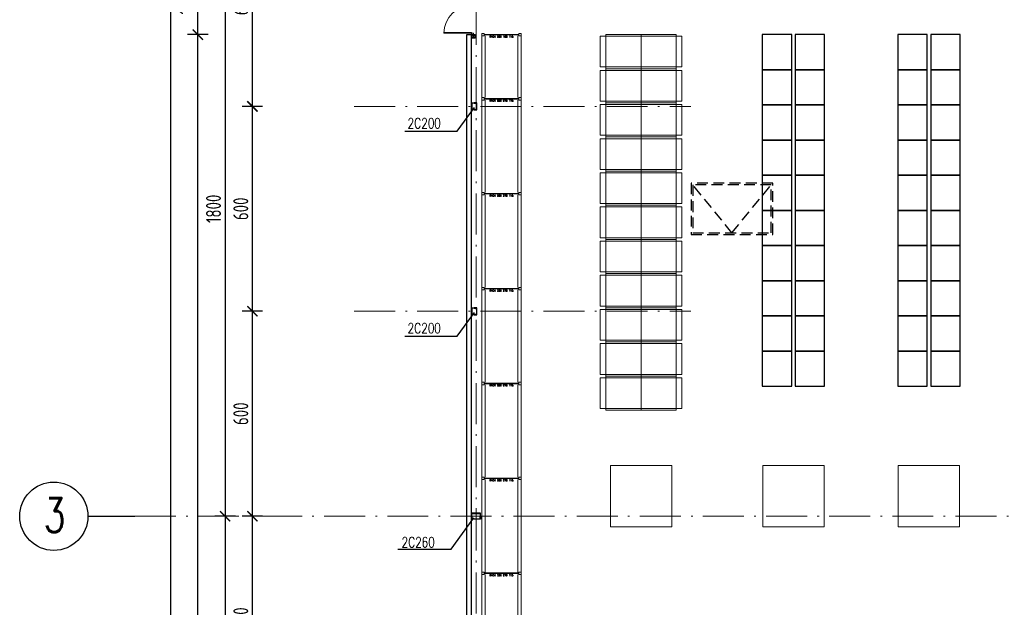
# Model space of a CAD drawing. Extents: x 153948 to 285449, y -89387 to -60195.
# Tile 43 of 108: x 247383 to 250268, y -78706 to -76986. Entities that reach past the tile are written whole.
import ezdxf

# ---------------------------------------------------------------- set-up
doc = ezdxf.new("R2010")
doc.units = 0
doc.header["$LTSCALE"] = 100
doc.header["$MEASUREMENT"] = 0
doc.header["$PDMODE"] = 1
doc.linetypes.add('ACAD_ISO10W100', pattern=[18.5, 12, -3, 0.5, -3])
doc.linetypes.add('HIDDEN2', pattern=[4.7625, 3.175, -1.5875])
doc.layers.get('0').update_dxf_attribs({"linetype": 'CONTINUOUS'})
doc.layers.get('DEFPOINTS').update_dxf_attribs({"linetype": 'CONTINUOUS'})
for name, color, linetype in [('1', 2, 'CONTINUOUS'), ('K-STA', 2, 'CONTINUOUS'), ('TEXT', 11, 'CONTINUOUS'), ('TEXT1', 2, 'CONTINUOUS'), ('WYMIARY', 1, 'CONTINUOUS'), ('ŚWIETLIK', 2, 'CONTINUOUS')]:
    doc.layers.add(name, color=color, linetype=linetype)
for name, color, linetype, lineweight in [('ALUMINIUM', 5, 'CONTINUOUS', 13), ('OSIE', 8, 'ACAD_ISO10W100', 15), ('PANELE', 3, 'CONTINUOUS', 25), ('R350', 3, 'CONTINUOUS', 13), ('RAK 140', 7, 'CONTINUOUS', 13), ('RS REGAŁY', 7, 'CONTINUOUS', 13)]:
    doc.layers.add(name, color=color, linetype=linetype, lineweight=lineweight)
doc.styles.get("Standard").update_dxf_attribs({"font": 'txt.shx'})
doc.styles.add('STYLE2', font='isocp.shx', dxfattribs={"width": 0.8})
doc.styles.add('TXT3', font='SIMPLEX.SHX', dxfattribs={"width": 0.75, "height": 40})
doc.dimstyles.new('KRESKI_100', dxfattribs={"dimscale": 20, "dimtxt": 2.2, "dimasz": 1.5, "dimexe": 1.5, "dimexo": 1.5, "dimgap": 0.6, "dimtad": 1, "dimdec": 1, "dimrnd": 0.5, "dimdsep": 46, "dimtxsty": 'STYLE2', "dimblk1": 'ARCHTICK', "dimblk2": 'ARCHTICK', "dimsah": 1, "dimcen": 2.5, "dimdle": 1.5, "dimclrd": 10, "dimclre": 10, "dimclrt": 15, "dimadec": 0, "dimazin": 0, "dimtfac": 1, "dimtdec": 1, "dimtmove": 1, "dimatfit": 3, "dimldrblk": 'ARCHTICK', "dimfxl": 1.5, "dimfxlon": 1, "dimtolj": 1, "dimtzin": 0, "dimarcsym": 0})

# ---------------------------------------------------------------- blocks, each defined once
blk = doc.blocks.new('SC260X2')
at = {"layer": '1'}
for points in [[(-13, 9), (-13, 0), (-12.4, 0), (-12.1, 7, -0.401015), (-11.1, 7.9), (11.1, 7.9, -0.401015), (12.1, 7), (12.4, 0), (13, 0), (13, 9)], [(-13, -9), (-13, 0), (-12.4, 0), (-12.1, -7, 0.401015), (-11.1, -7.9), (11.1, -7.9, 0.401015), (12.1, -7), (12.4, 0), (13, 0), (13, -9)]]:
    blk.add_lwpolyline(points, format="xyb", close=True, dxfattribs=at)
blk = doc.blocks.new('SC200X2')
at = {"layer": '1'}
for points in [[(-10, 7.5), (-10, 0), (-9.7, 0, 0.391021), (-9.1, 0.6), (-8.7, 5.6, -0.391021), (-7.6, 6.6), (7.6, 6.6, -0.391021), (8.7, 5.6), (9.1, 0.6, 0.391021), (9.7, 0), (10, 0), (10, 7.5)], [(-10, -7.5), (-10, 0), (-9.7, 0, -0.391021), (-9.1, -0.6), (-8.7, -5.6, 0.391021), (-7.6, -6.6), (7.6, -6.6, 0.391021), (8.7, -5.6), (9.1, -0.6, -0.391021), (9.7, 0), (10, 0), (10, -7.5)]]:
    blk.add_lwpolyline(points, format="xyb", close=True, dxfattribs=at)
blk = doc.blocks.new('D90')
at = {"layer": 'ALUMINIUM'}
for p, q in [((-4.5, 0), (0, 0)), ((0, 0), (0, -5.4)), ((-90, 0), (-90, -5.4)), ((-90, 0), (-85.5, 0)), ((-90, -5.4), (-85.5, -5.4)), ((-85.5, -5.4), (-85.5, 0)), ((-6.3, -5.4), (-6.3, -86.4)), ((-4.5, -5.4), (-6.3, -5.4)), ((-4.5, 0), (-4.5, -5.4)), ((-4.5, -5.4), (-4.5, -86.4)), ((-4.5, -5.4), (0, -5.4))]:
    blk.add_line(p, q, dxfattribs=at)
blk.add_arc((-4.5, -5.4), 81, 180, 270, dxfattribs=at)
blk = doc.blocks.new('_ARCHTICK')
at = {"color": 0, "linetype": 'ByBlock', "const_width": 0.15}
blk.add_lwpolyline([(-0.5, -0.5), (0.5, 0.5)], dxfattribs=at)
blk = doc.blocks.new('*D198')
at = {"layer": 'DEFPOINTS', "color": 0, "ltscale": 0.1, "transparency": 16777216}
for p in [(248692.9, -74816), (247825, -85703), (248692.9, -85703)]:
    blk.add_point(p, dxfattribs=at)
at = {"layer": 'WYMIARY', "color": 10, "lineweight": -2, "ltscale": 0.1, "transparency": 16777216}
for p, q in [((247825, -74786), (247825, -85733)), ((247855, -74816), (247795, -74816)), ((247855, -85703), (247795, -85703))]:
    blk.add_line(p, q, dxfattribs=at)
at = {"layer": 'WYMIARY', "color": 10, "lineweight": -2, "ltscale": 0.1, "transparency": 16777216, "xscale": 30, "yscale": 30, "zscale": 30}
for p, rotation in [((247825, -74816), 90), ((247825, -85703), 270)]:
    blk.add_blockref('_ARCHTICK', p, dxfattribs=dict(at, rotation=rotation))
at = {"layer": 'WYMIARY', "color": 15, "ltscale": 0.1, "transparency": 16777216, "insert": (247791, -80259.5), "char_height": 44, "attachment_point": 5, "rotation": 90, "style": 'STYLE2'}
blk.add_mtext('\\A1;10887', dxfattribs=at)
blk = doc.blocks.new('*D201')
at = {"layer": 'DEFPOINTS', "color": 0, "ltscale": 0.1, "transparency": 16777216}
for p in [(247905, -77029.5), (247985, -77029.5), (248692.9, -83979.5)]:
    blk.add_point(p, dxfattribs=at)
at = {"layer": 'WYMIARY', "color": 10, "lineweight": -2, "ltscale": 0.1, "transparency": 16777216}
for p, q in [((247905, -84009.5), (247905, -76999.5)), ((247935, -77029.5), (247875, -77029.5)), ((247935, -83979.5), (247875, -83979.5))]:
    blk.add_line(p, q, dxfattribs=at)
at = {"layer": 'WYMIARY', "color": 10, "lineweight": -2, "ltscale": 0.1, "transparency": 16777216, "xscale": 30, "yscale": 30, "zscale": 30}
for p, rotation in [((247905, -77029.5), 90), ((247905, -83979.5), 270)]:
    blk.add_blockref('_ARCHTICK', p, dxfattribs=dict(at, rotation=rotation))
at = {"layer": 'WYMIARY', "color": 15, "ltscale": 0.1, "transparency": 16777216, "insert": (247871, -80504.5), "char_height": 44, "attachment_point": 5, "rotation": 90, "style": 'STYLE2'}
blk.add_mtext('\\A1;6950', dxfattribs=at)
blk = doc.blocks.new('*D202')
at = {"layer": 'DEFPOINTS', "color": 0, "ltscale": 0.1, "transparency": 16777216}
for p in [(247905, -76849.5), (247985, -76849.5), (247985, -77029.5)]:
    blk.add_point(p, dxfattribs=at)
at = {"layer": 'WYMIARY', "color": 10, "lineweight": -2, "ltscale": 0.1, "transparency": 16777216}
for p, q in [((247905, -77059.5), (247905, -76819.5)), ((247935, -76849.5), (247875, -76849.5)), ((247935, -77029.5), (247875, -77029.5))]:
    blk.add_line(p, q, dxfattribs=at)
at = {"layer": 'WYMIARY', "color": 10, "lineweight": -2, "ltscale": 0.1, "transparency": 16777216, "xscale": 30, "yscale": 30, "zscale": 30}
for p, rotation in [((247905, -76849.5), 90), ((247905, -77029.5), 270)]:
    blk.add_blockref('_ARCHTICK', p, dxfattribs=dict(at, rotation=rotation))
at = {"layer": 'WYMIARY', "color": 15, "ltscale": 0.1, "transparency": 16777216, "insert": (247871, -76939.5), "char_height": 44, "attachment_point": 5, "rotation": 90, "style": 'STYLE2'}
blk.add_mtext('\\A1;180', dxfattribs=at)
blk = doc.blocks.new('*D206')
at = {"layer": 'DEFPOINTS', "color": 0, "ltscale": 0.1, "transparency": 16777216}
for p in [(248065, -76639.5), (247985, -78439.5), (248065, -78439.5)]:
    blk.add_point(p, dxfattribs=at)
at = {"layer": 'WYMIARY', "color": 10, "lineweight": -2, "ltscale": 0.1, "transparency": 16777216}
for p, q in [((247985, -76609.5), (247985, -78469.5)), ((248015, -76639.5), (247955, -76639.5)), ((248015, -78439.5), (247955, -78439.5))]:
    blk.add_line(p, q, dxfattribs=at)
at = {"layer": 'WYMIARY', "color": 10, "lineweight": -2, "ltscale": 0.1, "transparency": 16777216, "xscale": 30, "yscale": 30, "zscale": 30}
for p, rotation in [((247985, -76639.5), 90), ((247985, -78439.5), 270)]:
    blk.add_blockref('_ARCHTICK', p, dxfattribs=dict(at, rotation=rotation))
at = {"layer": 'WYMIARY', "color": 15, "ltscale": 0.1, "transparency": 16777216, "insert": (247951, -77539.5), "char_height": 44, "attachment_point": 5, "rotation": 90, "style": 'STYLE2'}
blk.add_mtext('\\A1;1800', dxfattribs=at)
blk = doc.blocks.new('*D207')
at = {"layer": 'DEFPOINTS', "color": 0, "ltscale": 0.1, "transparency": 16777216}
for p in [(248065, -78439.5), (247985, -80239.5), (248065, -80239.5)]:
    blk.add_point(p, dxfattribs=at)
at = {"layer": 'WYMIARY', "color": 10, "lineweight": -2, "ltscale": 0.1, "transparency": 16777216}
for p, q in [((247985, -78409.5), (247985, -80269.5)), ((248015, -78439.5), (247955, -78439.5)), ((248015, -80239.5), (247955, -80239.5))]:
    blk.add_line(p, q, dxfattribs=at)
at = {"layer": 'WYMIARY', "color": 10, "lineweight": -2, "ltscale": 0.1, "transparency": 16777216, "xscale": 30, "yscale": 30, "zscale": 30}
for p, rotation in [((247985, -78439.5), 90), ((247985, -80239.5), 270)]:
    blk.add_blockref('_ARCHTICK', p, dxfattribs=dict(at, rotation=rotation))
at = {"layer": 'WYMIARY', "color": 15, "ltscale": 0.1, "transparency": 16777216, "insert": (247951, -79339.5), "char_height": 44, "attachment_point": 5, "rotation": 90, "style": 'STYLE2'}
blk.add_mtext('\\A1;1800', dxfattribs=at)
blk = doc.blocks.new('*D228')
at = {"layer": 'DEFPOINTS', "color": 0, "ltscale": 0.1, "transparency": 16777216}
for p in [(248065, -78439.5), (248145, -78439.5), (248145, -79039.5)]:
    blk.add_point(p, dxfattribs=at)
at = {"layer": 'WYMIARY', "color": 10, "lineweight": -2, "ltscale": 0.1, "transparency": 16777216}
for p, q in [((248065, -79069.5), (248065, -78409.5)), ((248095, -78439.5), (248035, -78439.5)), ((248095, -79039.5), (248035, -79039.5))]:
    blk.add_line(p, q, dxfattribs=at)
at = {"layer": 'WYMIARY', "color": 10, "lineweight": -2, "ltscale": 0.1, "transparency": 16777216, "xscale": 30, "yscale": 30, "zscale": 30}
for p, rotation in [((248065, -78439.5), 90), ((248065, -79039.5), 270)]:
    blk.add_blockref('_ARCHTICK', p, dxfattribs=dict(at, rotation=rotation))
at = {"layer": 'WYMIARY', "color": 15, "ltscale": 0.1, "transparency": 16777216, "insert": (248031, -78739.5), "char_height": 44, "attachment_point": 5, "rotation": 90, "style": 'STYLE2'}
blk.add_mtext('\\A1;600', dxfattribs=at)
blk = doc.blocks.new('*D229')
at = {"layer": 'DEFPOINTS', "color": 0, "ltscale": 0.1, "transparency": 16777216}
for p in [(248065, -77839.5), (248145, -77839.5), (248145, -78439.5)]:
    blk.add_point(p, dxfattribs=at)
at = {"layer": 'WYMIARY', "color": 10, "lineweight": -2, "ltscale": 0.1, "transparency": 16777216}
for p, q in [((248065, -78469.5), (248065, -77809.5)), ((248095, -77839.5), (248035, -77839.5)), ((248095, -78439.5), (248035, -78439.5))]:
    blk.add_line(p, q, dxfattribs=at)
at = {"layer": 'WYMIARY', "color": 10, "lineweight": -2, "ltscale": 0.1, "transparency": 16777216, "xscale": 30, "yscale": 30, "zscale": 30}
for p, rotation in [((248065, -77839.5), 90), ((248065, -78439.5), 270)]:
    blk.add_blockref('_ARCHTICK', p, dxfattribs=dict(at, rotation=rotation))
at = {"layer": 'WYMIARY', "color": 15, "ltscale": 0.1, "transparency": 16777216, "insert": (248031, -78139.5), "char_height": 44, "attachment_point": 5, "rotation": 90, "style": 'STYLE2'}
blk.add_mtext('\\A1;600', dxfattribs=at)
blk = doc.blocks.new('*D230')
at = {"layer": 'DEFPOINTS', "color": 0, "ltscale": 0.1, "transparency": 16777216}
for p in [(248065, -77239.5), (248145, -77239.5), (248145, -77839.5)]:
    blk.add_point(p, dxfattribs=at)
at = {"layer": 'WYMIARY', "color": 10, "lineweight": -2, "ltscale": 0.1, "transparency": 16777216}
for p, q in [((248065, -77869.5), (248065, -77209.5)), ((248095, -77239.5), (248035, -77239.5)), ((248095, -77839.5), (248035, -77839.5))]:
    blk.add_line(p, q, dxfattribs=at)
at = {"layer": 'WYMIARY', "color": 10, "lineweight": -2, "ltscale": 0.1, "transparency": 16777216, "xscale": 30, "yscale": 30, "zscale": 30}
for p, rotation in [((248065, -77239.5), 90), ((248065, -77839.5), 270)]:
    blk.add_blockref('_ARCHTICK', p, dxfattribs=dict(at, rotation=rotation))
at = {"layer": 'WYMIARY', "color": 15, "ltscale": 0.1, "transparency": 16777216, "insert": (248031, -77539.5), "char_height": 44, "attachment_point": 5, "rotation": 90, "style": 'STYLE2'}
blk.add_mtext('\\A1;600', dxfattribs=at)
blk = doc.blocks.new('*D231')
at = {"layer": 'DEFPOINTS', "color": 0, "ltscale": 0.1, "transparency": 16777216}
for p in [(248065, -76639.5), (248145, -76639.5), (248145, -77239.5)]:
    blk.add_point(p, dxfattribs=at)
at = {"layer": 'WYMIARY', "color": 10, "lineweight": -2, "ltscale": 0.1, "transparency": 16777216}
for p, q in [((248065, -77269.5), (248065, -76609.5)), ((248095, -76639.5), (248035, -76639.5)), ((248095, -77239.5), (248035, -77239.5))]:
    blk.add_line(p, q, dxfattribs=at)
at = {"layer": 'WYMIARY', "color": 10, "lineweight": -2, "ltscale": 0.1, "transparency": 16777216, "xscale": 30, "yscale": 30, "zscale": 30}
for p, rotation in [((248065, -76639.5), 90), ((248065, -77239.5), 270)]:
    blk.add_blockref('_ARCHTICK', p, dxfattribs=dict(at, rotation=rotation))
at = {"layer": 'WYMIARY', "color": 15, "ltscale": 0.1, "transparency": 16777216, "insert": (248031, -76939.5), "char_height": 44, "attachment_point": 5, "rotation": 90, "style": 'STYLE2'}
blk.add_mtext('\\A1;600', dxfattribs=at)
blk = doc.blocks.new('RACK 550 180 115')
at = {"color": 6}
for p, q in [((2.75, 108), (2.75, 7)), ((4.25, 108), (4.25, 7)), ((7, 115), (187.8, 115)), ((7, 105.5), (187.8, 105.5)), ((7, 9.5), (187.8, 9.5)), ((7, 0), (187.8, 0))]:
    blk.add_line(p, q, dxfattribs=at)
for points in [[(0, 108), (7, 108), (7, 115), (0, 115)], [(0, 0), (7, 0), (7, 7), (0, 7)]]:
    blk.add_lwpolyline(points, close=True, dxfattribs=at)
at = {"color": 6, "insert": (9.25, 57.5), "char_height": 5, "width": 101, "attachment_point": 5, "rotation": 90}
blk.add_mtext('RACK 550 180 115', dxfattribs=at)
blk = doc.blocks.new('RACK 550 270 115')
at = {"color": 6}
for p, q in [((2.75, 108), (2.75, 7)), ((4.25, 108), (4.25, 7)), ((7, 115), (277.8, 115)), ((7, 105.5), (277.8, 105.5)), ((7, 9.5), (277.8, 9.5)), ((7, 0), (277.8, 0))]:
    blk.add_line(p, q, dxfattribs=at)
for points in [[(0, 108), (7, 108), (7, 115), (0, 115)], [(0, 0), (7, 0), (7, 7), (0, 7)]]:
    blk.add_lwpolyline(points, close=True, dxfattribs=at)
at = {"color": 6, "insert": (9.25, 57.5), "char_height": 5, "width": 101, "attachment_point": 5, "rotation": 90}
blk.add_mtext('RACK 550 270 115', dxfattribs=at)

msp = doc.modelspace()

# ---------------------------------------------------------------- linework, layer by layer
at = {"layer": 'K-STA', "ltscale": 0.1}
for p, q in [((248707.4, -77039.55), (248717.4, -77029.55)), ((248707.4, -77029.55), (248717.4, -77039.55))]:
    msp.add_line(p, q, dxfattribs=at)
at = {"layer": 'K-STA'}
msp.add_lwpolyline([(248707.4, -77029.55), (248717.4, -77029.55), (248717.4, -77039.55), (248707.4, -77039.55)], close=True, dxfattribs=at)
at = {"layer": 'OSIE', "ltscale": 0.1}
for p, q in [((248720.4, -86679.55), (248720.4, -73374.65)), ((248363.17, -77239.55), (249349.98, -77239.55)), ((248363.17, -77839.55), (249349.98, -77839.55)), ((247720.4, -78439.55), (263229.19, -78439.55))]:
    msp.add_line(p, q, dxfattribs=at)
at = {"layer": 'OSIE', "ltscale": 0.5}
msp.add_line((248720.4, -78452.33), (248720.4, -78415.71), dxfattribs=at)
at = {"layer": 'PANELE', "ltscale": 0.1}
msp.add_line((248692.9, -77029.55), (248707.4, -77029.55), dxfattribs=at)
at = {"layer": 'PANELE', "ltscale": 0.5}
for p, q in [((248692.9, -83279.55), (248692.9, -77029.55)), ((248707.4, -83279.55), (248707.4, -77029.55))]:
    msp.add_line(p, q, dxfattribs=at)
at = {"layer": 'R350', "lineweight": -3}
for points in [[(249645.48, -77029.15), (249558.98, -77029.15), (249558.98, -77132.15), (249645.48, -77132.15), (249645.48, -77029.15)], [(249741.98, -77029.15), (249655.48, -77029.15), (249655.48, -77132.15), (249741.98, -77132.15), (249741.98, -77029.15)], [(250042.66, -77029.15), (249956.16, -77029.15), (249956.16, -77132.15), (250042.66, -77132.15), (250042.66, -77029.15)], [(250139.16, -77029.15), (250052.66, -77029.15), (250052.66, -77132.15), (250139.16, -77132.15), (250139.16, -77029.15)], [(249645.48, -77132.15), (249558.98, -77132.15), (249558.98, -77235.15), (249645.48, -77235.15), (249645.48, -77132.15)], [(249741.98, -77132.15), (249655.48, -77132.15), (249655.48, -77235.15), (249741.98, -77235.15), (249741.98, -77132.15)], [(250042.66, -77132.15), (249956.16, -77132.15), (249956.16, -77235.15), (250042.66, -77235.15), (250042.66, -77132.15)], [(250139.16, -77132.15), (250052.66, -77132.15), (250052.66, -77235.15), (250139.16, -77235.15), (250139.16, -77132.15)], [(249645.48, -77235.15), (249558.98, -77235.15), (249558.98, -77338.15), (249645.48, -77338.15), (249645.48, -77235.15)], [(249741.98, -77235.15), (249655.48, -77235.15), (249655.48, -77338.15), (249741.98, -77338.15), (249741.98, -77235.15)], [(250042.66, -77235.15), (249956.16, -77235.15), (249956.16, -77338.15), (250042.66, -77338.15), (250042.66, -77235.15)], [(250139.16, -77235.15), (250052.66, -77235.15), (250052.66, -77338.15), (250139.16, -77338.15), (250139.16, -77235.15)], [(249645.48, -77338.15), (249558.98, -77338.15), (249558.98, -77441.15), (249645.48, -77441.15), (249645.48, -77338.15)], [(249741.98, -77338.15), (249655.48, -77338.15), (249655.48, -77441.15), (249741.98, -77441.15), (249741.98, -77338.15)], [(250042.66, -77338.15), (249956.16, -77338.15), (249956.16, -77441.15), (250042.66, -77441.15), (250042.66, -77338.15)], [(250139.16, -77338.15), (250052.66, -77338.15), (250052.66, -77441.15), (250139.16, -77441.15), (250139.16, -77338.15)], [(249645.48, -77441.15), (249558.98, -77441.15), (249558.98, -77544.15), (249645.48, -77544.15), (249645.48, -77441.15)], [(249741.98, -77441.15), (249655.48, -77441.15), (249655.48, -77544.15), (249741.98, -77544.15), (249741.98, -77441.15)], [(250042.66, -77441.15), (249956.16, -77441.15), (249956.16, -77544.15), (250042.66, -77544.15), (250042.66, -77441.15)], [(250139.16, -77441.15), (250052.66, -77441.15), (250052.66, -77544.15), (250139.16, -77544.15), (250139.16, -77441.15)], [(249645.48, -77544.15), (249558.98, -77544.15), (249558.98, -77647.15), (249645.48, -77647.15), (249645.48, -77544.15)], [(249741.98, -77544.15), (249655.48, -77544.15), (249655.48, -77647.15), (249741.98, -77647.15), (249741.98, -77544.15)], [(250042.66, -77544.15), (249956.16, -77544.15), (249956.16, -77647.15), (250042.66, -77647.15), (250042.66, -77544.15)], [(250139.16, -77544.15), (250052.66, -77544.15), (250052.66, -77647.15), (250139.16, -77647.15), (250139.16, -77544.15)], [(249645.48, -77647.15), (249558.98, -77647.15), (249558.98, -77750.15), (249645.48, -77750.15), (249645.48, -77647.15)], [(249741.98, -77647.15), (249655.48, -77647.15), (249655.48, -77750.15), (249741.98, -77750.15), (249741.98, -77647.15)], [(250042.66, -77647.15), (249956.16, -77647.15), (249956.16, -77750.15), (250042.66, -77750.15), (250042.66, -77647.15)], [(250139.16, -77647.15), (250052.66, -77647.15), (250052.66, -77750.15), (250139.16, -77750.15), (250139.16, -77647.15)], [(249645.48, -77750.15), (249558.98, -77750.15), (249558.98, -77853.15), (249645.48, -77853.15), (249645.48, -77750.15)], [(249741.98, -77750.15), (249655.48, -77750.15), (249655.48, -77853.15), (249741.98, -77853.15), (249741.98, -77750.15)], [(250042.66, -77750.15), (249956.16, -77750.15), (249956.16, -77853.15), (250042.66, -77853.15), (250042.66, -77750.15)], [(250139.16, -77750.15), (250052.66, -77750.15), (250052.66, -77853.15), (250139.16, -77853.15), (250139.16, -77750.15)], [(249645.48, -77853.15), (249558.98, -77853.15), (249558.98, -77956.15), (249645.48, -77956.15), (249645.48, -77853.15)], [(249741.98, -77853.15), (249655.48, -77853.15), (249655.48, -77956.15), (249741.98, -77956.15), (249741.98, -77853.15)], [(250042.66, -77853.15), (249956.16, -77853.15), (249956.16, -77956.15), (250042.66, -77956.15), (250042.66, -77853.15)], [(250139.16, -77853.15), (250052.66, -77853.15), (250052.66, -77956.15), (250139.16, -77956.15), (250139.16, -77853.15)], [(249645.48, -77956.15), (249558.98, -77956.15), (249558.98, -78059.15), (249645.48, -78059.15), (249645.48, -77956.15)], [(249741.98, -77956.15), (249655.48, -77956.15), (249655.48, -78059.15), (249741.98, -78059.15), (249741.98, -77956.15)], [(250042.66, -77956.15), (249956.16, -77956.15), (249956.16, -78059.15), (250042.66, -78059.15), (250042.66, -77956.15)], [(250139.16, -77956.15), (250052.66, -77956.15), (250052.66, -78059.15), (250139.16, -78059.15), (250139.16, -77956.15)]]:
    msp.add_lwpolyline(points, dxfattribs=at)
at = {"layer": 'RAK 140'}
for points in [[(249083.89, -77124.15), (249203.89, -77124.15), (249203.89, -77034.15), (249083.89, -77034.15)], [(249100.89, -77129.15), (249100.89, -77029.15), (249203.89, -77029.15), (249203.89, -77129.15)], [(249203.89, -77129.15), (249203.89, -77029.15), (249306.89, -77029.15), (249306.89, -77129.15)], [(249203.89, -77124.15), (249323.89, -77124.15), (249323.89, -77034.15), (249203.89, -77034.15)], [(249083.89, -77224.15), (249203.89, -77224.15), (249203.89, -77134.15), (249083.89, -77134.15)], [(249100.89, -77229.15), (249100.89, -77129.15), (249203.89, -77129.15), (249203.89, -77229.15)], [(249203.89, -77229.15), (249203.89, -77129.15), (249306.89, -77129.15), (249306.89, -77229.15)], [(249203.89, -77224.15), (249323.89, -77224.15), (249323.89, -77134.15), (249203.89, -77134.15)], [(249083.89, -77324.15), (249203.89, -77324.15), (249203.89, -77234.15), (249083.89, -77234.15)], [(249100.89, -77329.15), (249100.89, -77229.15), (249203.89, -77229.15), (249203.89, -77329.15)], [(249203.89, -77329.15), (249203.89, -77229.15), (249306.89, -77229.15), (249306.89, -77329.15)], [(249203.89, -77324.15), (249323.89, -77324.15), (249323.89, -77234.15), (249203.89, -77234.15)], [(249083.89, -77424.15), (249203.89, -77424.15), (249203.89, -77334.15), (249083.89, -77334.15)], [(249100.89, -77429.15), (249100.89, -77329.15), (249203.89, -77329.15), (249203.89, -77429.15)], [(249203.89, -77429.15), (249203.89, -77329.15), (249306.89, -77329.15), (249306.89, -77429.15)], [(249203.89, -77424.15), (249323.89, -77424.15), (249323.89, -77334.15), (249203.89, -77334.15)], [(249083.89, -77524.15), (249203.89, -77524.15), (249203.89, -77434.15), (249083.89, -77434.15)], [(249100.89, -77529.15), (249100.89, -77429.15), (249203.89, -77429.15), (249203.89, -77529.15)], [(249203.89, -77529.15), (249203.89, -77429.15), (249306.89, -77429.15), (249306.89, -77529.15)], [(249203.89, -77524.15), (249323.89, -77524.15), (249323.89, -77434.15), (249203.89, -77434.15)], [(249100.89, -77629.15), (249100.89, -77529.15), (249203.89, -77529.15), (249203.89, -77629.15)], [(249203.89, -77629.15), (249203.89, -77529.15), (249306.89, -77529.15), (249306.89, -77629.15)], [(249083.89, -77624.15), (249203.89, -77624.15), (249203.89, -77534.15), (249083.89, -77534.15)], [(249203.89, -77624.15), (249323.89, -77624.15), (249323.89, -77534.15), (249203.89, -77534.15)], [(249083.89, -77724.15), (249203.89, -77724.15), (249203.89, -77634.15), (249083.89, -77634.15)], [(249100.89, -77729.15), (249100.89, -77629.15), (249203.89, -77629.15), (249203.89, -77729.15)], [(249203.89, -77729.15), (249203.89, -77629.15), (249306.89, -77629.15), (249306.89, -77729.15)], [(249203.89, -77724.15), (249323.89, -77724.15), (249323.89, -77634.15), (249203.89, -77634.15)], [(249100.89, -77829.15), (249100.89, -77729.15), (249203.89, -77729.15), (249203.89, -77829.15)], [(249203.89, -77829.15), (249203.89, -77729.15), (249306.89, -77729.15), (249306.89, -77829.15)], [(249083.89, -77824.15), (249203.89, -77824.15), (249203.89, -77734.15), (249083.89, -77734.15)], [(249203.89, -77824.15), (249323.89, -77824.15), (249323.89, -77734.15), (249203.89, -77734.15)], [(249083.89, -77924.15), (249203.89, -77924.15), (249203.89, -77834.15), (249083.89, -77834.15)], [(249100.89, -77929.15), (249100.89, -77829.15), (249203.89, -77829.15), (249203.89, -77929.15)], [(249203.89, -77929.15), (249203.89, -77829.15), (249306.89, -77829.15), (249306.89, -77929.15)], [(249203.89, -77924.15), (249323.89, -77924.15), (249323.89, -77834.15), (249203.89, -77834.15)], [(249083.89, -78024.15), (249203.89, -78024.15), (249203.89, -77934.15), (249083.89, -77934.15)], [(249100.89, -78029.15), (249100.89, -77929.15), (249203.89, -77929.15), (249203.89, -78029.15)], [(249203.89, -78029.15), (249203.89, -77929.15), (249306.89, -77929.15), (249306.89, -78029.15)], [(249203.89, -78024.15), (249323.89, -78024.15), (249323.89, -77934.15), (249203.89, -77934.15)], [(249083.89, -78124.15), (249203.89, -78124.15), (249203.89, -78034.15), (249083.89, -78034.15)], [(249100.89, -78129.15), (249100.89, -78029.15), (249203.89, -78029.15), (249203.89, -78129.15)], [(249203.89, -78129.15), (249203.89, -78029.15), (249306.89, -78029.15), (249306.89, -78129.15)], [(249203.89, -78124.15), (249323.89, -78124.15), (249323.89, -78034.15), (249203.89, -78034.15)], [(249114.02, -78470.75), (249114.02, -78290.75), (249293.77, -78290.75), (249293.77, -78470.75)], [(249560.6, -78470.75), (249560.6, -78290.75), (249740.35, -78290.75), (249740.35, -78470.75)], [(249957.79, -78470.75), (249957.79, -78290.75), (250137.53, -78290.75), (250137.53, -78470.75)]]:
    msp.add_lwpolyline(points, close=True, dxfattribs=at)
at = {"layer": 'TEXT'}
for p, q in [((248665.53, -77312.19), (248715.4, -77243.3)), ((248511.71, -77312.19), (248665.53, -77312.19)), ((248665.53, -77912.19), (248715.4, -77843.3)), ((248511.71, -77912.19), (248665.53, -77912.19)), ((248646.99, -78536.18), (248713.86, -78444.05)), ((248490.8, -78536.18), (248646.99, -78536.18))]:
    msp.add_line(p, q, dxfattribs=at)
at = {"layer": 'TEXT1'}
msp.add_line((247583.04, -78439.55), (247720.4, -78439.55), dxfattribs=at)
msp.add_circle((247483.04, -78439.55), 100, dxfattribs=at)
at = {"layer": 'ŚWIETLIK', "linetype": 'HIDDEN2', "ltscale": 0.1}
for q in [(249355.4, -77469.55), (249585.4, -77469.55)]:
    msp.add_line((249470.4, -77609.55), q, dxfattribs=at)
for points in [[(249350.4, -77614.55), (249590.4, -77614.55), (249590.4, -77464.55), (249350.4, -77464.55)], [(249355.4, -77609.55), (249585.4, -77609.55), (249585.4, -77469.55), (249355.4, -77469.55)]]:
    msp.add_lwpolyline(points, close=True, dxfattribs=at)

# ---------------------------------------------------------------- block references
at = {"layer": 'ALUMINIUM', "ltscale": 0.1, "rotation": 270}
msp.add_blockref('D90', (248712.8, -77029.55), dxfattribs=at)
at = {"layer": 'K-STA', "ltscale": 0.5, "rotation": 270}
for p in [(248714.9, -77239.55), (248714.9, -77839.55)]:
    msp.add_blockref('SC200X2', p, dxfattribs=at)
at = {"layer": 'K-STA', "ltscale": 0.5}
msp.add_blockref('SC260X2', (248720.4, -78439.55), dxfattribs=at)
at = {"layer": 'RS REGAŁY', "rotation": 270}
for name, p in [('RACK 550 180 115', (248737.49, -77026.18)), ('RACK 550 270 115', (248737.49, -77213.98)), ('RACK 550 270 115', (248737.49, -77491.78)), ('RACK 550 270 115', (248737.49, -77769.58)), ('RACK 550 270 115', (248737.49, -78047.38)), ('RACK 550 270 115', (248737.49, -78325.18)), ('RACK 550 270 115', (248737.49, -78602.98))]:
    msp.add_blockref(name, p, dxfattribs=at)

# ---------------------------------------------------------------- texts
at = {"layer": 'TEXT', "style": 'TXT3', "width": 0.75}
for s, p in [('2C200', (248520, -77303.9)), ('2C200', (248520, -77903.9)), ('2C260', (248502.25, -78530.71))]:
    msp.add_text(s, height=30, dxfattribs=at).set_placement(p)
at = {"layer": 'TEXT1', "style": 'TXT3', "width": 0.75}
msp.add_text('3', height=100, dxfattribs=at).set_placement((247453.24, -78486.19))

# ---------------------------------------------------------------- dimensions: what is measured, and where the dimension line sits
at = {"layer": 'WYMIARY', "ltscale": 0.1}
for base, p1, p2, picture, middle in [((247824.99, -85703.05), (248692.9, -74816.05), (248692.9, -85703.05), '*D198', (247790.99, -80259.55)), ((247984.99, -78439.55), (248064.99, -76639.55), (248064.99, -78439.55), '*D206', (247950.99, -77539.55)), ((248064.99, -76639.55), (248144.99, -77239.55), (248144.99, -76639.55), '*D231', (248030.99, -76939.55)), ((247904.99, -76849.55), (247984.99, -77029.55), (247984.99, -76849.55), '*D202', (247870.99, -76939.55)), ((247904.99, -77029.55), (248692.9, -83979.55), (247984.99, -77029.55), '*D201', (247870.99, -80504.55)), ((248064.99, -77239.55), (248144.99, -77839.55), (248144.99, -77239.55), '*D230', (248030.99, -77539.55)), ((248064.99, -77839.55), (248144.99, -78439.55), (248144.99, -77839.55), '*D229', (248030.99, -78139.55)), ((247984.99, -80239.55), (248064.99, -78439.55), (248064.99, -80239.55), '*D207', (247950.99, -79339.55)), ((248064.99, -78439.55), (248144.99, -79039.55), (248144.99, -78439.55), '*D228', (248030.99, -78739.55))]:
    dim = msp.add_linear_dim(base=base, p1=p1, p2=p2, angle=90, dimstyle='KRESKI_100', dxfattribs=at)
    dim.commit()
    dim.dimension.update_dxf_attribs({"geometry": picture, "text_midpoint": middle})

doc.saveas('drawing.dxf')
